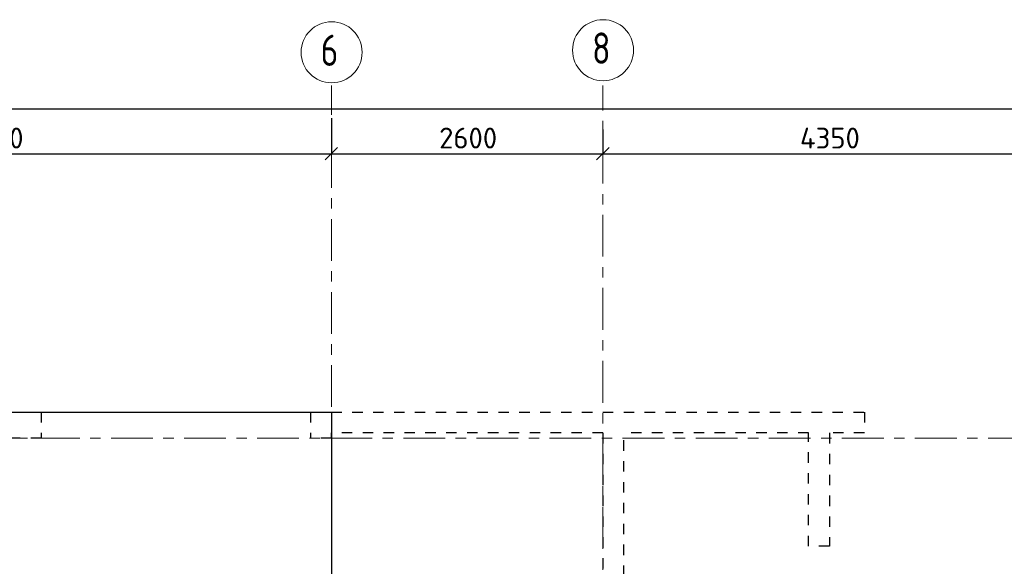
# Model space of a CAD drawing. Header units: metres. Extents: x -38 to 93, y -15 to 21.
# Tile 51 of 256: x 16.09 to 25.53, y 15.17 to 20.41. Entities that reach past the tile are written whole.
import ezdxf

# ---------------------------------------------------------------- set-up
doc = ezdxf.new("R2010")
doc.units = ezdxf.units.M
doc.header["$PDMODE"] = 65
for name, pattern in [('______11', [0.5, 0.4, -0.05, 0, -0.05]), ('______2', [0.0405, 0.03, -0.0105]), ('______5', [1.1, 0.8, -0.1, 0.1, -0.1])]:
    doc.linetypes.add(name, pattern=pattern)
for name, color, linetype, lineweight in [('XR$1$Осевая линия (1)', 7, '______5', 13), ('XR$1$Размерная линия (1)', 7, 'Continuous', 13), ('XR$4$Перекрытие (1)', 7, 'Continuous', 35)]:
    doc.layers.add(name, color=color, linetype=linetype, lineweight=lineweight)
doc.layers.add('XR$6$Стена_ бетон несущ.', color=7, linetype='Continuous', lineweight=70, true_color=0xb4b496)
doc.styles.add('ISOCPEUR', font='txt')
doc.dimstyles.new('DIMSTYLE_3', dxfattribs={"dimtxt": 0.2, "dimasz": 0.2, "dimexe": 0, "dimexo": 0, "dimgap": 0.1, "dimtad": 2, "dimdec": 0, "dimlfac": 1000, "dimrnd": 5, "dimzin": 12, "dimdsep": 46, "dimtxsty": 'ISOCPEUR', "dimblk1": 'ALL_ML_STRICH', "dimblk2": 'ALL_ML_STRICH', "dimsah": 1, "dimcen": 0, "dimclrd": 7, "dimclre": 256, "dimclrt": 7, "dimadec": 0, "dimazin": 0, "dimtfac": 1, "dimtdec": 0, "dimtix": 1, "dimtmove": 2, "dimatfit": 3, "dimfxl": 0, "dimtzin": 0, "dimlwd": 0, "dimlwe": -3, "dimarcsym": 0})

# ---------------------------------------------------------------- blocks, each defined once
blk = doc.blocks.new('ALL_ML_STRICH')
at = {"color": 0, "linetype": 'ByBlock', "lineweight": -2}
for p, q in [((0, -0.5), (0, 0.5)), ((-1, 0), (0.5, 0)), ((-0.3, -0.3), (0.3, 0.3))]:
    blk.add_line(p, q, dxfattribs=at)
blk = doc.blocks.new('*D10')
at = {"layer": 'DEFPOINTS', "color": 7, "linetype": 'Continuous', "lineweight": 13, "transparency": 33554687}
for p in [(0.5, 19.5574), (0.5, 19.3768), (61.6, 17.1197)]:
    blk.add_point(p, dxfattribs=at)
at = {"layer": 'XR$1$Размерная линия (1)', "color": 9, "linetype": 'Continuous', "lineweight": -2, "true_color": 0xc7c7c7, "transparency": 33554687}
for p, q in [((0.5, 19.3568), (0.5, 19.5574)), ((61.6, 17.1397), (61.6, 19.5574))]:
    blk.add_line(p, q, dxfattribs=at)
at = {"layer": 'XR$1$Размерная линия (1)', "color": 7, "linetype": 'Continuous', "lineweight": -2, "transparency": 33554687}
blk.add_line((0.5, 19.5574), (61.6, 19.5574), dxfattribs=at)
at = {"layer": 'XR$1$Размерная линия (1)', "color": 7, "linetype": 'Continuous', "lineweight": 13, "transparency": 33554687, "xscale": 0.2, "yscale": 0.2, "zscale": 0.2, "rotation": 180}
blk.add_blockref('ALL_ML_STRICH', (0.5, 19.5574), dxfattribs=at)
at = {"layer": 'XR$1$Размерная линия (1)', "color": 7, "linetype": 'Continuous', "lineweight": 13, "transparency": 33554687, "xscale": 0.2, "yscale": 0.2, "zscale": 0.2}
blk.add_blockref('ALL_ML_STRICH', (61.6, 19.5574), dxfattribs=at)
at = {"layer": 'XR$1$Размерная линия (1)', "color": 7, "linetype": 'Continuous', "lineweight": 13, "transparency": 33554687, "insert": (31.1, 19.7074), "char_height": 0.2, "width": 1, "attachment_point": 5, "style": 'ISOCPEUR'}
blk.add_mtext('\\A1;{61100}', dxfattribs=at)
blk = doc.blocks.new('*D28')
at = {"layer": 'DEFPOINTS', "color": 7, "linetype": 'Continuous', "lineweight": 13, "transparency": 33554687}
for p in [(19.08, 19.4874), (12.6, 19.1261), (12.6, 19.0612)]:
    blk.add_point(p, dxfattribs=at)
at = {"layer": 'XR$1$Размерная линия (1)', "color": 9, "linetype": 'Continuous', "lineweight": -2, "true_color": 0xc7c7c7, "transparency": 33554687}
for p, q in [((19.08, 19.4674), (19.08, 19.1261)), ((12.6, 19.0812), (12.6, 19.1261))]:
    blk.add_line(p, q, dxfattribs=at)
at = {"layer": 'XR$1$Размерная линия (1)', "color": 7, "linetype": 'Continuous', "lineweight": -2, "transparency": 33554687}
blk.add_line((12.6, 19.1261), (19.08, 19.1261), dxfattribs=at)
at = {"layer": 'XR$1$Размерная линия (1)', "color": 7, "linetype": 'Continuous', "lineweight": 13, "transparency": 33554687, "xscale": 0.2, "yscale": 0.2, "zscale": 0.2, "rotation": 180}
blk.add_blockref('ALL_ML_STRICH', (12.6, 19.1261), dxfattribs=at)
at = {"layer": 'XR$1$Размерная линия (1)', "color": 7, "linetype": 'Continuous', "lineweight": 13, "transparency": 33554687, "xscale": 0.2, "yscale": 0.2, "zscale": 0.2}
blk.add_blockref('ALL_ML_STRICH', (19.08, 19.1261), dxfattribs=at)
at = {"layer": 'XR$1$Размерная линия (1)', "color": 7, "linetype": 'Continuous', "lineweight": 13, "transparency": 33554687, "insert": (15.84, 19.2761), "char_height": 0.2, "width": 0.8, "attachment_point": 5, "style": 'ISOCPEUR'}
blk.add_mtext('\\A1;{6480}', dxfattribs=at)
blk = doc.blocks.new('*D29')
at = {"layer": 'DEFPOINTS', "color": 7, "linetype": 'Continuous', "lineweight": 13, "transparency": 33554687}
for p in [(19.08, 19.4874), (21.68, 19.379), (19.08, 19.1261)]:
    blk.add_point(p, dxfattribs=at)
at = {"layer": 'XR$1$Размерная линия (1)', "color": 9, "linetype": 'Continuous', "lineweight": -2, "true_color": 0xc7c7c7, "transparency": 33554687}
for p, q in [((19.08, 19.4674), (19.08, 19.1261)), ((21.68, 19.359), (21.68, 19.1261))]:
    blk.add_line(p, q, dxfattribs=at)
at = {"layer": 'XR$1$Размерная линия (1)', "color": 7, "linetype": 'Continuous', "lineweight": -2, "transparency": 33554687}
blk.add_line((19.08, 19.1261), (21.68, 19.1261), dxfattribs=at)
at = {"layer": 'XR$1$Размерная линия (1)', "color": 7, "linetype": 'Continuous', "lineweight": 13, "transparency": 33554687, "xscale": 0.2, "yscale": 0.2, "zscale": 0.2, "rotation": 180}
blk.add_blockref('ALL_ML_STRICH', (19.08, 19.1261), dxfattribs=at)
at = {"layer": 'XR$1$Размерная линия (1)', "color": 7, "linetype": 'Continuous', "lineweight": 13, "transparency": 33554687, "xscale": 0.2, "yscale": 0.2, "zscale": 0.2}
blk.add_blockref('ALL_ML_STRICH', (21.68, 19.1261), dxfattribs=at)
at = {"layer": 'XR$1$Размерная линия (1)', "color": 7, "linetype": 'Continuous', "lineweight": 13, "transparency": 33554687, "insert": (20.39, 19.2761), "char_height": 0.2, "width": 0.8, "attachment_point": 5, "style": 'ISOCPEUR'}
blk.add_mtext('\\A1;{2600}', dxfattribs=at)
blk = doc.blocks.new('*D30')
at = {"layer": 'DEFPOINTS', "color": 7, "linetype": 'Continuous', "lineweight": 13, "transparency": 33554687}
for p in [(21.68, 19.379), (26.03, 19.379), (21.68, 19.1261)]:
    blk.add_point(p, dxfattribs=at)
at = {"layer": 'XR$1$Размерная линия (1)', "color": 9, "linetype": 'Continuous', "lineweight": -2, "true_color": 0xc7c7c7, "transparency": 33554687}
for p, q in [((21.68, 19.359), (21.68, 19.1261)), ((26.03, 19.359), (26.03, 19.1261))]:
    blk.add_line(p, q, dxfattribs=at)
at = {"layer": 'XR$1$Размерная линия (1)', "color": 7, "linetype": 'Continuous', "lineweight": -2, "transparency": 33554687}
blk.add_line((21.68, 19.1261), (26.03, 19.1261), dxfattribs=at)
at = {"layer": 'XR$1$Размерная линия (1)', "color": 7, "linetype": 'Continuous', "lineweight": 13, "transparency": 33554687, "xscale": 0.2, "yscale": 0.2, "zscale": 0.2, "rotation": 180}
blk.add_blockref('ALL_ML_STRICH', (21.68, 19.1261), dxfattribs=at)
at = {"layer": 'XR$1$Размерная линия (1)', "color": 7, "linetype": 'Continuous', "lineweight": 13, "transparency": 33554687, "xscale": 0.2, "yscale": 0.2, "zscale": 0.2}
blk.add_blockref('ALL_ML_STRICH', (26.03, 19.1261), dxfattribs=at)
at = {"layer": 'XR$1$Размерная линия (1)', "color": 7, "linetype": 'Continuous', "lineweight": 13, "transparency": 33554687, "insert": (23.855, 19.2761), "char_height": 0.2, "width": 0.8, "attachment_point": 5, "style": 'ISOCPEUR'}
blk.add_mtext('\\A1;{4350}', dxfattribs=at)

msp = doc.modelspace()

# ---------------------------------------------------------------- linework, layer by layer
at = {"layer": 'XR$1$Осевая линия (1)', "color": 253, "linetype": '______11', "lineweight": 13, "true_color": 0xa0a0a0, "transparency": 33554687}
for p, q in [((19.08, 7.6), (19.08, 19.78)), ((21.68, 8.34), (21.68, 19.78)), ((-2.63, 16.4), (62.6, 16.4))]:
    msp.add_line(p, q, dxfattribs=at)
at = {"layer": 'XR$1$Осевая линия (1)', "color": 7, "linetype": 'Continuous', "lineweight": 13, "transparency": 33554687}
for centre in [(19.0824, 20.0981), (21.6824, 20.1181)]:
    msp.add_circle(centre, 0.2924, dxfattribs=at)
at = {"layer": 'XR$4$Перекрытие (1)', "color": 7, "linetype": 'Continuous', "lineweight": 25, "transparency": 33554687}
for p, q in [((10.8496, 16.6502), (19.08, 16.6502)), ((19.08, 16.6502), (19.08, 10.8003))]:
    msp.add_line(p, q, dxfattribs=at)
at = {"layer": 'XR$6$Стена_ бетон несущ.', "color": 253, "linetype": '______2', "lineweight": -3, "true_color": 0xa0a0a0, "transparency": 33554687}
for p, q in [((18.88, 16.65), (24.185, 16.65)), ((18.88, 16.65), (18.88, 16.4)), ((24.185, 16.65), (24.185, 16.45)), ((19.08, 16.4), (19.08, 16.45)), ((21.68, 16.45), (19.08, 16.45)), ((21.68, 16.45), (21.68, 10.8)), ((21.88, 13.68), (21.88, 16.45)), ((23.6503, 16.45), (21.88, 16.45)), ((23.6503, 15.365), (23.6503, 16.45)), ((24.185, 16.45), (23.8503, 16.45)), ((23.8503, 16.45), (23.8503, 15.365)), ((19.08, 16.4), (18.88, 16.4)), ((23.8503, 15.365), (23.6503, 15.365))]:
    msp.add_line(p, q, dxfattribs=at)
msp.add_lwpolyline([(15.3, 16.65), (16.3, 16.65), (16.3, 16.4), (15.3, 16.4), (15.3, 16.65)], close=True, dxfattribs=at)

# ---------------------------------------------------------------- texts
at = {"layer": 'XR$1$Осевая линия (1)', "color": 7, "linetype": 'Continuous', "lineweight": 13, "transparency": 33554687, "char_height": 0.3, "width": 0.326407, "attachment_point": 7, "style": 'ISOCPEUR'}
for s, insert in [('\\W0.78;8', (21.5774, 19.9876)), ('\\W0.78;6', (18.9774, 19.9676))]:
    msp.add_mtext(s, dxfattribs=dict(at, insert=insert))

# ---------------------------------------------------------------- dimensions: what is measured, and where the dimension line sits
at = {"layer": 'XR$1$Размерная линия (1)', "color": 7, "linetype": 'Continuous', "lineweight": 13, "transparency": 33554687}
for base, p1, p2, picture, middle in [((61.6, 19.5574), (0.5, 19.3568), (61.6, 17.1397), '*D10', (31.1, 19.7074)), ((19.08, 19.1261), (12.6, 19.0812), (19.08, 19.4674), '*D28', (15.84, 19.2761)), ((21.68, 19.1261), (19.08, 19.4674), (21.68, 19.359), '*D29', (20.39, 19.2761)), ((26.03, 19.1261), (21.68, 19.359), (26.03, 19.359), '*D30', (23.855, 19.2761))]:
    dim = msp.add_linear_dim(base=base, p1=p1, p2=p2, dimstyle='DIMSTYLE_3', override={"dimpost": '<>', "dimclrd": 7, "dimclre": 9, "dimclrt": 7, "dimlwd": 0, "dimlwe": 65533}, dxfattribs=at)
    dim.commit()
    dim.dimension.update_dxf_attribs({"geometry": picture, "text_midpoint": middle, "dimtype": 160})

doc.saveas('drawing.dxf')
